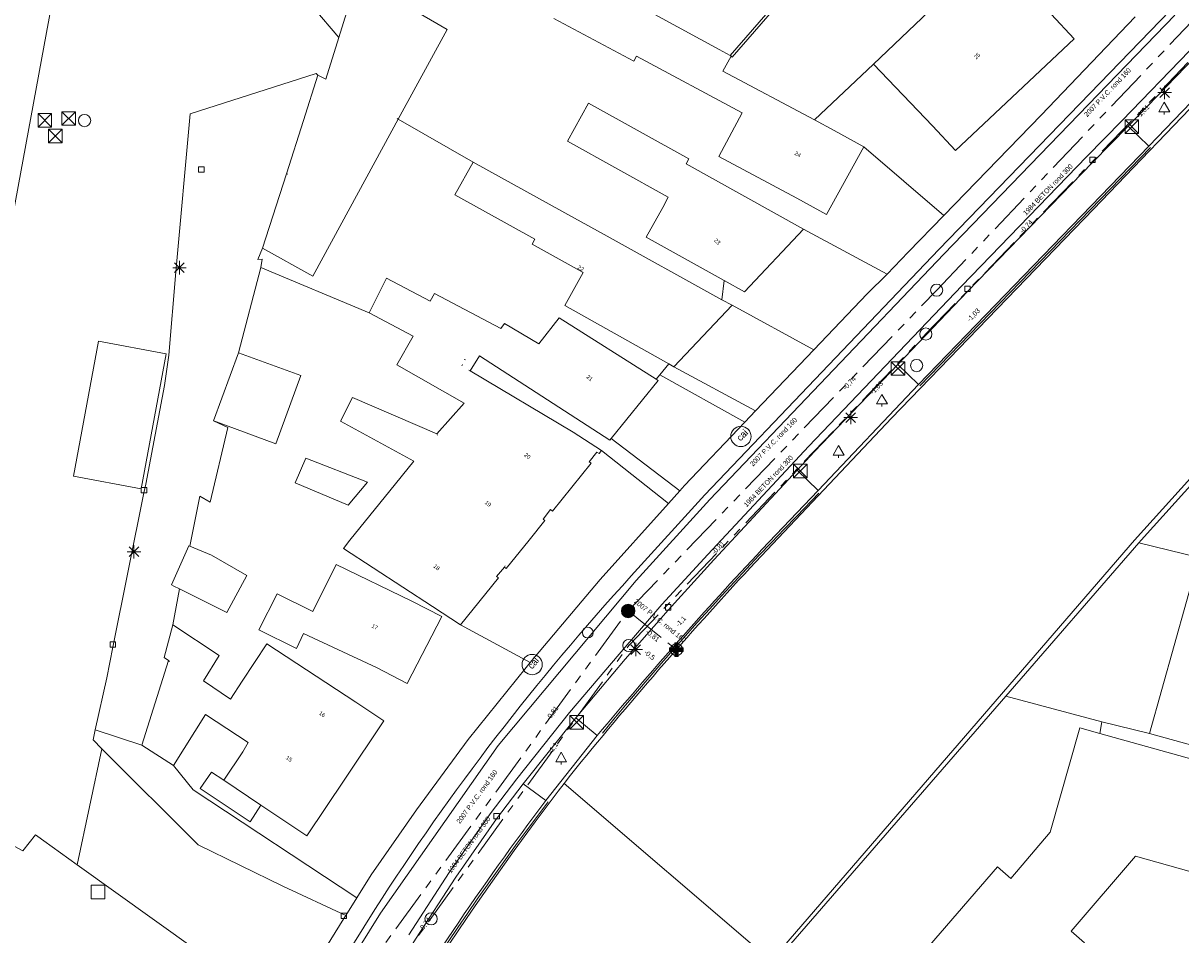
# Model space of a CAD drawing. Header units: millimetres. Extents: x 812 to 183790, y 13 to 580968.
# Tile 14 of 256: x 182502 to 182587, y 580471 to 580538. Entities that reach past the tile are written whole.
import ezdxf

# ---------------------------------------------------------------- set-up
doc = ezdxf.new("R2010")
doc.units = ezdxf.units.MM
doc.header["$LTSCALE"] = 5
for name, pattern in [('DGN1', [336.0003, 0, -336.0003]), ('DGN3', [672.0006, 448.0004, -224.0002]), ('PHANTOM2', [1.25, 0.625, -0.125, 0.125, -0.125, 0.125, -0.125])]:
    doc.linetypes.add(name, pattern=pattern)
for name, color, linetype, lineweight in [('000 BOB begin', 252, 'Continuous', 13), ('000 BOB eind', 252, 'Continuous', 13), ('000 Specificaties_S', 252, 'Continuous', 13), ('025 FIKTIEVE PUT', 252, 'Continuous', 0), ('026 LOZINGSPUNT RWA', 252, 'Continuous', 13), ('046 GEMENGD STELSEL', 252, 'PHANTOM2', 0), ('047 HEMELWATER AFVOER', 252, 'PHANTOM2', 13), ('afsluitpaal', 252, 'Continuous', 9), ('beheer openbare ruimte wegbeheer', 252, 'Continuous', 9), ('boom', 252, 'Continuous', 9), ('brandkraan -put', 252, 'Continuous', 9), ('cai-kast', 252, 'Continuous', 9), ('hek', 252, 'DGN3', 9), ('Hek overige scheiding', 252, 'Continuous', 9), ('hoofdgebouw', 252, 'Continuous', 9), ('huisnummerreeks BGT', 252, 'Continuous', 9), ('inspectie- rioolput', 252, 'Continuous', 9), ('kant muur breder dan 30cm', 252, 'Continuous', 9), ('kant verharding', 252, 'Continuous', 9), ('kolk', 252, 'Continuous', 9), ('lichtmast', 252, 'Continuous', 9), ('maaiveld', 6, 'Continuous', 0), ('N-XX-AL-M', 7, 'Continuous', 0), ('sluitlijn', 252, 'DGN3', 9), ('verkeersbordpaal', 252, 'Continuous', 9)]:
    doc.layers.add(name, color=color, linetype=linetype, lineweight=lineweight)
for name, color, linetype, lineweight, true_color in [('bijgebouw', 1, 'Continuous', 0, 0xff0000), ('Kademuur breder dan 30cm', 1, 'Continuous', 0, 0xff0000), ('kunstwerk', 7, 'Continuous', 13, 0x00a800), ('scheidingsmuur', 1, 'DGN1', 13, 0xff0000)]:
    doc.layers.add(name, color=color, linetype=linetype, lineweight=lineweight, true_color=true_color)
doc.styles.add('Arial Narrow', font='Arial Narrow.shx')
doc.styles.add('NLCS-ISO-M200-T18', font='txt', dxfattribs={"height": 0.36})
doc.styles.add('Styledgn000', font='dgn000.shx')
doc.dimstyles.new('NLCS-M200-T18-PIJL_X_L2_H1', dxfattribs={"dimscale": 0.2, "dimtxt": 0.36, "dimasz": 2, "dimexe": 2, "dimexo": 1, "dimgap": 0.7, "dimtad": 1, "dimzin": 0, "dimdsep": 46, "dimtxsty": 'NLCS-ISO-M200-T18', "dimcen": 0, "dimdle": 2, "dimclrd": 256, "dimclre": 256, "dimclrt": 256, "dimadec": 1, "dimazin": 0, "dimtfac": 1, "dimtofl": 0, "dimtmove": 1, "dimatfit": 0, "dimfxl": 2, "dimfxlon": 1, "dimtfillclr": 254, "dimtolj": 1, "dimtzin": 0, "dimlwd": 18, "dimlwe": 18, "dimarcsym": 0})

# ---------------------------------------------------------------- blocks, each defined once
blk = doc.blocks.new('LANTP21')
at = {"layer": 'lichtmast', "color": 251, "linetype": 'Continuous', "lineweight": 0, "true_color": 0x696969}
for p, q in [((-0.5, 0), (0.5, 0.001)), ((0.354, -0.354), (-0.354, 0.354)), ((-0.354, -0.354), (0.354, 0.354)), ((0, -0.5), (0, 0.5))]:
    blk.add_line(p, q, dxfattribs=at)
blk = doc.blocks.new('HINDER18')
at = {"layer": 'afsluitpaal', "color": 251, "linetype": 'Continuous', "lineweight": 0, "true_color": 0x696969}
for p, q in [((-0.5, 0.5), (0.5, -0.5)), ((0.5, 0.5), (-0.5, -0.5))]:
    blk.add_line(p, q, dxfattribs=at)
at = {"layer": 'afsluitpaal', "color": 251, "linetype": 'Continuous', "lineweight": 0, "true_color": 0x696969, "flags": 128}
blk.add_lwpolyline([(-0.5, 0.5), (0.5, 0.5), (0.5, -0.5), (-0.5, -0.5), (-0.5, 0.5)], dxfattribs=at)
blk = doc.blocks.new('BRANDK4')
at = {"layer": 'brandkraan -put', "color": 251, "linetype": 'Continuous', "lineweight": 0, "true_color": 0x696969}
blk.add_circle((0, 0), 0.4, dxfattribs=at)
blk = doc.blocks.new('BOOM13')
at = {"layer": 'boom', "color": 251, "linetype": 'Continuous', "lineweight": 0, "true_color": 0x696969}
blk.add_line((0, -0.433), (0, -0.233), dxfattribs=at)
at = {"layer": 'boom', "color": 251, "linetype": 'Continuous', "lineweight": 0, "true_color": 0x696969, "flags": 128}
blk.add_lwpolyline([(-0.4, -0.233), (0, 0.467), (0.4, -0.233), (-0.4, -0.233)], dxfattribs=at)
blk = doc.blocks.new('SKOLK82')
at = {"layer": 'kolk', "color": 251, "linetype": 'Continuous', "lineweight": 0, "true_color": 0x696969, "flags": 128}
blk.add_lwpolyline([(-0.2, 0.4), (0.2, 0.4), (0.2, 0), (-0.2, 0), (-0.2, 0.4)], dxfattribs=at)
blk = doc.blocks.new('LANTP56')
at = {"layer": 'lichtmast', "color": 251, "linetype": 'Continuous', "lineweight": 0, "true_color": 0x696969}
for p, q in [((-0.5, 0), (0.5, 0.001)), ((0.354, -0.354), (-0.354, 0.354)), ((-0.354, -0.354), (0.354, 0.354)), ((0, -0.5), (0, 0.5))]:
    blk.add_line(p, q, dxfattribs=at)
blk = doc.blocks.new('LANTP73')
at = {"layer": 'lichtmast', "color": 251, "linetype": 'Continuous', "lineweight": 0, "true_color": 0x696969}
for p, q in [((-0.5, 0), (0.5, 0.001)), ((0.354, -0.354), (-0.354, 0.354)), ((-0.354, -0.354), (0.354, 0.354)), ((0, -0.5), (0, 0.5))]:
    blk.add_line(p, q, dxfattribs=at)
blk = doc.blocks.new('RIOOLP106')
at = {"layer": 'inspectie- rioolput', "color": 251, "linetype": 'Continuous', "lineweight": 0, "true_color": 0x696969}
blk.add_circle((0, 0), 0.9, dxfattribs=at)
blk = doc.blocks.new('HINDER61')
at = {"layer": 'afsluitpaal', "color": 251, "linetype": 'Continuous', "lineweight": 0, "true_color": 0x696969}
for p, q in [((-0.5, 0.5), (0.5, -0.5)), ((0.5, 0.5), (-0.5, -0.5))]:
    blk.add_line(p, q, dxfattribs=at)
at = {"layer": 'afsluitpaal', "color": 251, "linetype": 'Continuous', "lineweight": 0, "true_color": 0x696969, "flags": 128}
blk.add_lwpolyline([(-0.5, 0.5), (0.5, 0.5), (0.5, -0.5), (-0.5, -0.5), (-0.5, 0.5)], dxfattribs=at)
blk = doc.blocks.new('SKOLK316')
at = {"layer": 'kolk', "color": 251, "linetype": 'Continuous', "lineweight": 0, "true_color": 0x696969, "flags": 128}
blk.add_lwpolyline([(-0.2, 0.4), (0.2, 0.4), (0.2, 0), (-0.2, 0), (-0.2, 0.4)], dxfattribs=at)
blk = doc.blocks.new('RIOOLP126')
at = {"layer": 'inspectie- rioolput', "color": 251, "linetype": 'Continuous', "lineweight": 0, "true_color": 0x696969}
blk.add_circle((0, 0), 0.9, dxfattribs=at)
blk = doc.blocks.new('HINDER90')
at = {"layer": 'afsluitpaal', "color": 251, "linetype": 'Continuous', "lineweight": 0, "true_color": 0x696969}
for p, q in [((-0.5, 0.5), (0.5, -0.5)), ((0.5, 0.5), (-0.5, -0.5))]:
    blk.add_line(p, q, dxfattribs=at)
at = {"layer": 'afsluitpaal', "color": 251, "linetype": 'Continuous', "lineweight": 0, "true_color": 0x696969, "flags": 128}
blk.add_lwpolyline([(-0.5, 0.5), (0.5, 0.5), (0.5, -0.5), (-0.5, -0.5), (-0.5, 0.5)], dxfattribs=at)
blk = doc.blocks.new('BOOM263')
at = {"layer": 'boom', "color": 251, "linetype": 'Continuous', "lineweight": 0, "true_color": 0x696969}
blk.add_line((0, -0.433), (0, -0.233), dxfattribs=at)
at = {"layer": 'boom', "color": 251, "linetype": 'Continuous', "lineweight": 0, "true_color": 0x696969, "flags": 128}
blk.add_lwpolyline([(-0.4, -0.233), (0, 0.467), (0.4, -0.233), (-0.4, -0.233)], dxfattribs=at)
blk = doc.blocks.new('HINDER106')
at = {"layer": 'afsluitpaal', "color": 251, "linetype": 'Continuous', "lineweight": 0, "true_color": 0x696969}
for p, q in [((-0.5, 0.5), (0.5, -0.5)), ((0.5, 0.5), (-0.5, -0.5))]:
    blk.add_line(p, q, dxfattribs=at)
at = {"layer": 'afsluitpaal', "color": 251, "linetype": 'Continuous', "lineweight": 0, "true_color": 0x696969, "flags": 128}
blk.add_lwpolyline([(-0.5, 0.5), (0.5, 0.5), (0.5, -0.5), (-0.5, -0.5), (-0.5, 0.5)], dxfattribs=at)
blk = doc.blocks.new('HINDER110')
at = {"layer": 'afsluitpaal', "color": 251, "linetype": 'Continuous', "lineweight": 0, "true_color": 0x696969}
for p, q in [((-0.5, 0.5), (0.5, -0.5)), ((0.5, 0.5), (-0.5, -0.5))]:
    blk.add_line(p, q, dxfattribs=at)
at = {"layer": 'afsluitpaal', "color": 251, "linetype": 'Continuous', "lineweight": 0, "true_color": 0x696969, "flags": 128}
blk.add_lwpolyline([(-0.5, 0.5), (0.5, 0.5), (0.5, -0.5), (-0.5, -0.5), (-0.5, 0.5)], dxfattribs=at)
blk = doc.blocks.new('CAITR30')
at = {"layer": 'cai-kast', "color": 251, "linetype": 'Continuous', "lineweight": 0, "true_color": 0x696969}
blk.add_circle((0.015, 0.018), 0.75, dxfattribs=at)
at = {"layer": 'cai-kast', "color": 251, "linetype": 'Continuous', "lineweight": 0, "true_color": 0x696969, "insert": (0.103, 0.123), "char_height": 0.5, "attachment_point": 5, "rotation": 50.05081, "line_spacing_factor": 0.8, "style": 'Styledgn000'}
blk.add_mtext('{\\C251;cai}', dxfattribs=at)
blk = doc.blocks.new('RIOOLP205')
at = {"layer": 'inspectie- rioolput', "color": 251, "linetype": 'Continuous', "lineweight": 0, "true_color": 0x696969}
blk.add_circle((0, 0), 0.9, dxfattribs=at)
blk = doc.blocks.new('SKOLK556')
at = {"layer": 'kolk', "color": 251, "linetype": 'Continuous', "lineweight": 0, "true_color": 0x696969, "flags": 128}
blk.add_lwpolyline([(-0.2, 0.4), (0.2, 0.4), (0.2, 0), (-0.2, 0), (-0.2, 0.4)], dxfattribs=at)
blk = doc.blocks.new('RIOOLP240')
at = {"layer": 'inspectie- rioolput', "color": 251, "linetype": 'Continuous', "lineweight": 0, "true_color": 0x696969}
blk.add_circle((0, 0), 0.9, dxfattribs=at)
blk = doc.blocks.new('SKOLK685')
at = {"layer": 'kolk', "color": 251, "linetype": 'Continuous', "lineweight": 0, "true_color": 0x696969, "flags": 128}
blk.add_lwpolyline([(-0.2, 0.4), (0.2, 0.4), (0.2, 0), (-0.2, 0), (-0.2, 0.4)], dxfattribs=at)
blk = doc.blocks.new('RIOOLP265')
at = {"layer": 'inspectie- rioolput', "color": 251, "linetype": 'Continuous', "lineweight": 0, "true_color": 0x696969}
blk.add_circle((0, 0), 0.9, dxfattribs=at)
blk = doc.blocks.new('HINDER184')
at = {"layer": 'afsluitpaal', "color": 251, "linetype": 'Continuous', "lineweight": 0, "true_color": 0x696969}
for p, q in [((-0.5, 0.5), (0.5, -0.5)), ((0.5, 0.5), (-0.5, -0.5))]:
    blk.add_line(p, q, dxfattribs=at)
at = {"layer": 'afsluitpaal', "color": 251, "linetype": 'Continuous', "lineweight": 0, "true_color": 0x696969, "flags": 128}
blk.add_lwpolyline([(-0.5, 0.5), (0.5, 0.5), (0.5, -0.5), (-0.5, -0.5), (-0.5, 0.5)], dxfattribs=at)
blk = doc.blocks.new('SKOLK804')
at = {"layer": 'kolk', "color": 251, "linetype": 'Continuous', "lineweight": 0, "true_color": 0x696969, "flags": 128}
blk.add_lwpolyline([(-0.2, 0.4), (0.2, 0.4), (0.2, 0), (-0.2, 0), (-0.2, 0.4)], dxfattribs=at)
blk = doc.blocks.new('LANTP375')
at = {"layer": 'lichtmast', "color": 251, "linetype": 'Continuous', "lineweight": 0, "true_color": 0x696969}
for p, q in [((-0.5, 0), (0.5, 0.001)), ((0.354, -0.354), (-0.354, 0.354)), ((-0.354, -0.354), (0.354, 0.354)), ((0, -0.5), (0, 0.5))]:
    blk.add_line(p, q, dxfattribs=at)
blk = doc.blocks.new('RIOOLP344')
at = {"layer": 'inspectie- rioolput', "color": 251, "linetype": 'Continuous', "lineweight": 0, "true_color": 0x696969}
blk.add_circle((0, 0), 0.9, dxfattribs=at)
blk = doc.blocks.new('PAAL87')
at = {"layer": 'verkeersbordpaal', "color": 251, "linetype": 'Continuous', "lineweight": 0, "true_color": 0x696969}
for p, q in [((-0.5, -0.5), (-0.5, 0.5)), ((-0.5, 0.5), (0.5, 0.5)), ((0.5, -0.5), (0.5, 0.5)), ((-0.5, -0.5), (0.5, -0.5))]:
    blk.add_line(p, q, dxfattribs=at)
blk = doc.blocks.new('SKOLK973')
at = {"layer": 'kolk', "color": 251, "linetype": 'Continuous', "lineweight": 0, "true_color": 0x696969, "flags": 128}
blk.add_lwpolyline([(-0.2, 0.4), (0.2, 0.4), (0.2, 0), (-0.2, 0), (-0.2, 0.4)], dxfattribs=at)
blk = doc.blocks.new('SKOLK975')
at = {"layer": 'kolk', "color": 251, "linetype": 'Continuous', "lineweight": 0, "true_color": 0x696969, "flags": 128}
blk.add_lwpolyline([(-0.2, 0.4), (0.2, 0.4), (0.2, 0), (-0.2, 0), (-0.2, 0.4)], dxfattribs=at)
blk = doc.blocks.new('HINDER261')
at = {"layer": 'afsluitpaal', "color": 251, "linetype": 'Continuous', "lineweight": 0, "true_color": 0x696969}
for p, q in [((-0.5, 0.5), (0.5, -0.5)), ((0.5, 0.5), (-0.5, -0.5))]:
    blk.add_line(p, q, dxfattribs=at)
at = {"layer": 'afsluitpaal', "color": 251, "linetype": 'Continuous', "lineweight": 0, "true_color": 0x696969, "flags": 128}
blk.add_lwpolyline([(-0.5, 0.5), (0.5, 0.5), (0.5, -0.5), (-0.5, -0.5), (-0.5, 0.5)], dxfattribs=at)
blk = doc.blocks.new('CAITR71')
at = {"layer": 'cai-kast', "color": 251, "linetype": 'Continuous', "lineweight": 0, "true_color": 0x696969}
blk.add_circle((0.017, 0.017), 0.75, dxfattribs=at)
at = {"layer": 'cai-kast', "color": 251, "linetype": 'Continuous', "lineweight": 0, "true_color": 0x696969, "insert": (0.113, 0.114), "char_height": 0.5, "attachment_point": 5, "rotation": 45.11983, "line_spacing_factor": 0.8, "style": 'Styledgn000'}
blk.add_mtext('{\\C251;cai}', dxfattribs=at)
blk = doc.blocks.new('BOOM735')
at = {"layer": 'boom', "color": 251, "linetype": 'Continuous', "lineweight": 0, "true_color": 0x696969}
blk.add_line((0, -0.433), (0, -0.233), dxfattribs=at)
at = {"layer": 'boom', "color": 251, "linetype": 'Continuous', "lineweight": 0, "true_color": 0x696969, "flags": 128}
blk.add_lwpolyline([(-0.4, -0.233), (0, 0.467), (0.4, -0.233), (-0.4, -0.233)], dxfattribs=at)
blk = doc.blocks.new('RIOOLP398')
at = {"layer": 'inspectie- rioolput', "color": 251, "linetype": 'Continuous', "lineweight": 0, "true_color": 0x696969}
blk.add_circle((0, 0), 0.9, dxfattribs=at)
blk = doc.blocks.new('LANTP472')
at = {"layer": 'lichtmast', "color": 251, "linetype": 'Continuous', "lineweight": 0, "true_color": 0x696969}
for p, q in [((-0.5, 0), (0.5, 0.001)), ((0.354, -0.354), (-0.354, 0.354)), ((-0.354, -0.354), (0.354, 0.354)), ((0, -0.5), (0, 0.5))]:
    blk.add_line(p, q, dxfattribs=at)
blk = doc.blocks.new('SKOLK1141')
at = {"layer": 'kolk', "color": 251, "linetype": 'Continuous', "lineweight": 0, "true_color": 0x696969, "flags": 128}
blk.add_lwpolyline([(-0.2, 0.4), (0.2, 0.4), (0.2, 0), (-0.2, 0), (-0.2, 0.4)], dxfattribs=at)
blk = doc.blocks.new('BOOM860')
at = {"layer": 'boom', "color": 251, "linetype": 'Continuous', "lineweight": 0, "true_color": 0x696969}
blk.add_line((0, -0.433), (0, -0.233), dxfattribs=at)
at = {"layer": 'boom', "color": 251, "linetype": 'Continuous', "lineweight": 0, "true_color": 0x696969, "flags": 128}
blk.add_lwpolyline([(-0.4, -0.233), (0, 0.467), (0.4, -0.233), (-0.4, -0.233)], dxfattribs=at)
blk = doc.blocks.new('RIOOLP454')
at = {"layer": 'inspectie- rioolput', "color": 251, "linetype": 'Continuous', "lineweight": 0, "true_color": 0x696969}
blk.add_circle((0, 0), 0.9, dxfattribs=at)
blk = doc.blocks.new('*D6827')
at = {"layer": 'Defpoints', "color": 0, "transparency": 16777216}
for p in [(182609.292, 580791.933), (182582.499, 580493.132)]:
    blk.add_point(p, dxfattribs=at)
at = {"layer": 'N-XX-AL-M', "linetype": 'Continuous', "lineweight": 18, "transparency": 16777216}
blk.add_line((182608.864, 580787.159), (182609.257, 580791.534), dxfattribs=at)
at = {"layer": 'N-XX-AL-M', "transparency": 16777216}
blk.add_solid([(182609.323, 580791.528), (182609.19, 580791.54), (182609.292, 580791.933)], dxfattribs=at)
at = {"layer": 'N-XX-AL-M', "transparency": 16777216, "insert": (182609.266, 580788.058), "char_height": 0.36, "attachment_point": 5, "rotation": 264.87596, "style": 'NLCS-ISO-M200-T18'}
blk.add_mtext('\\A1;R300.00', dxfattribs=at)

msp = doc.modelspace()

# ---------------------------------------------------------------- hatches: boundary and pattern name
at = {"layer": '025 FIKTIEVE PUT', "ltscale": 0.5, "extrusion": (0, 0, -1)}
msp.add_hatch(color=256, dxfattribs=at).paths.add_polyline_path([(-182549.937, 580491.408), (-182549.937, 580491.783), (-182550.312, 580491.783), (-182550.312, 580492.033), (-182549.937, 580492.033), (-182549.937, 580492.408), (-182549.687, 580492.408), (-182549.687, 580492.033), (-182549.312, 580492.033), (-182549.312, 580491.783), (-182549.687, 580491.783), (-182549.687, 580491.408)])
at = {"layer": '026 LOZINGSPUNT RWA', "ltscale": 0.5}
h = msp.add_hatch(color=256, dxfattribs=at)
edge = h.paths.add_edge_path()
edge.add_arc((182546.256, 580494.769), 0.5, 0, 360)

# ---------------------------------------------------------------- linework, layer by layer
at = {"layer": '025 FIKTIEVE PUT', "ltscale": 0.5, "flags": 128}
msp.add_lwpolyline([(182549.687, 580491.783), (182549.312, 580491.783), (182549.312, 580492.033), (182549.687, 580492.033), (182549.687, 580492.408), (182549.937, 580492.408), (182549.937, 580492.033), (182550.312, 580492.033), (182550.312, 580491.783), (182549.937, 580491.783), (182549.937, 580491.408), (182549.687, 580491.408), (182549.687, 580491.783)], close=True, dxfattribs=at)
at = {"layer": '026 LOZINGSPUNT RWA', "ltscale": 0.5}
msp.add_circle((182546.256, 580494.769), 0.5, dxfattribs=at)
at = {"layer": '046 GEMENGD STELSEL', "flags": 128}
for points in [[(182568.234, 580515.214), (182587.569, 580535.248)], [(182546.304, 580492.221), (182568.234, 580515.214)], [(182524.171, 580461.69), (182546.304, 580492.221)]]:
    msp.add_lwpolyline(points, dxfattribs=at)
at = {"layer": '047 HEMELWATER AFVOER', "flags": 128}
for points in [[(182569.033, 580518.448), (182595.582, 580546.399)], [(182546.256, 580494.769), (182569.033, 580518.448)], [(182525.405, 580466.252), (182546.256, 580494.769)], [(182546.256, 580494.769), (182549.812, 580491.908)]]:
    msp.add_lwpolyline(points, dxfattribs=at)
at = {"layer": 'beheer openbare ruimte wegbeheer', "color": 251, "lineweight": 0, "true_color": 0x696969}
for points in [[(182569.549, 580521.106), (182586.618, 580538.763)], [(182587.676, 580536.106), (182582.728, 580530.976)], [(182582.728, 580530.976), (182580.099, 580528.291)], [(182580.099, 580528.291), (182570.881, 580518.762)], [(182552.285, 580503.001), (182569.549, 580521.106)], [(182570.881, 580518.762), (182565.733, 580513.37)], [(182565.733, 580513.37), (182559.579, 580506.94)], [(182559.579, 580506.94), (182552.124, 580498.935)], [(182546.855, 580497.022), (182552.285, 580503.001)], [(182552.124, 580498.935), (182548.748, 580495.233)], [(182536.655, 580484.836), (182546.855, 580497.022)], [(182548.748, 580495.233), (182545.586, 580491.585)], [(182545.586, 580491.585), (182541.928, 580487.258)], [(182541.928, 580487.258), (182538.021, 580482.367)], [(182527.968, 580472.455), (182536.655, 580484.836)], [(182538.021, 580482.367), (182536.057, 580479.776)], [(182536.057, 580479.776), (182533.043, 580475.446)], [(182533.043, 580475.446), (182530.051, 580470.844)], [(182522.643, 580463.921), (182527.968, 580472.455)]]:
    msp.add_lwpolyline(points, dxfattribs=at)
at = {"layer": 'bijgebouw', "color": 251, "lineweight": 0, "true_color": 0x696969}
for points in [[(182526.261, 580541.551), (182524.888, 580537.102)], [(182524.888, 580537.102), (182523.938, 580534.024)], [(182523.342, 580534.33), (182522.294, 580530.971)], [(182523.938, 580534.024), (182523.342, 580534.33)], [(182522.294, 580530.971), (182521.025, 580527.05)], [(182525.731, 580524.56), (182529.28, 580531.079)], [(182521.025, 580527.05), (182519.249, 580521.56)], [(182515.649, 580508.791), (182517.493, 580513.822)], [(182515.848, 580508.718), (182515.649, 580508.791)], [(182525.573, 580502.569), (182521.668, 580504.225)], [(182512.535, 580496.696), (182512.719, 580496.604)], [(182512.719, 580496.604), (182513.116, 580496.405)]]:
    msp.add_lwpolyline(points, dxfattribs=at)
at = {"layer": 'bijgebouw', "color": 251, "lineweight": 0, "true_color": 0x696969, "flags": 128}
for points in [[(182529.28, 580531.079), (182532.887, 580537.703), (182526.261, 580541.551)], [(182519.249, 580521.56), (182522.97, 580519.489), (182525.731, 580524.56)], [(182517.493, 580513.822), (182522.073, 580512.143), (182520.229, 580507.112), (182515.848, 580508.718)], [(182521.668, 580504.225), (182522.447, 580506.046), (182527.012, 580504.283), (182525.573, 580502.569)], [(182513.889, 580499.545), (182513.827, 580499.571), (182512.535, 580496.696)], [(182513.116, 580496.405), (182516.622, 580494.648), (182518.094, 580497.383), (182515.481, 580498.882), (182513.889, 580499.545)]]:
    msp.add_lwpolyline(points, dxfattribs=at)
at = {"layer": 'hek', "color": 251, "linetype": 'DGN3', "lineweight": 0, "true_color": 0x696969}
for points in [[(182584.817, 580528.984), (182567.789, 580511.391)], [(182560.322, 580503.474), (182558.7, 580501.762)], [(182540.334, 580480.667), (182538.059, 580477.615)]]:
    msp.add_lwpolyline(points, dxfattribs=at)
for points in [[(182558.7, 580501.762, 0.020683), (182544.345, 580485.745)], [(182538.059, 580477.615, 0.023958), (182526.852, 580460.668)]]:
    msp.add_lwpolyline(points, format="xyb", dxfattribs=at)
at = {"layer": 'Hek overige scheiding', "color": 251, "lineweight": 0, "true_color": 0x696969}
for points in [[(182534.813, 580527.909), (182529.28, 580531.079)], [(182569.568, 580523.972), (182563.65, 580529.04)], [(182565.377, 580519.641), (182559.19, 580522.96)], [(182527.133, 580516.764), (182519.138, 580520.115)], [(182553.337, 580519.154), (182553.173, 580517.743)], [(182559.949, 580514.04), (182553.92, 580517.33)], [(182510.3, 580503.791), (182505.29, 580504.712)], [(182588.38, 580498.72), (182583.956, 580499.792)], [(182533.88, 580493.73), (182539.029, 580490.961)], [(182581.223, 580486.572), (182574.147, 580488.486)]]:
    msp.add_lwpolyline(points, dxfattribs=at)
at = {"layer": 'Hek overige scheiding', "color": 251, "lineweight": 0, "true_color": 0x696969, "flags": 128}
for points in [[(182519.138, 580520.115), (182519.228, 580520.743), (182518.904, 580520.707), (182519.249, 580521.56)], [(182505.29, 580504.712), (182507.143, 580514.678), (182512.153, 580513.757), (182510.3, 580503.791)], [(182519.137, 580480.437), (182518.355, 580479.19), (182514.642, 580481.651), (182515.479, 580482.855), (182516.4, 580482.28)]]:
    msp.add_lwpolyline(points, dxfattribs=at)
at = {"layer": 'hoofdgebouw', "color": 251, "lineweight": 0, "true_color": 0x696969}
for points in [[(182503.311, 580537.472), (182508.101, 580563.296)], [(182564.362, 580535.143), (182573.081, 580543.447)], [(182498.697, 580512.601), (182503.311, 580537.472)], [(182553.856, 580535.726), (182553.252, 580534.625)], [(182553.838, 580535.741), (182553.774, 580535.776)], [(182553.838, 580535.741), (182553.856, 580535.726)], [(182553.252, 580534.625), (182560.005, 580531.018)], [(182568.71, 580530.57), (182564.362, 580535.143)], [(182560.005, 580531.018), (182561.46, 580530.24)], [(182561.46, 580530.24), (182563.65, 580529.04)], [(182533.456, 580525.488), (182534.813, 580527.909)], [(182544.48, 580522.55), (182553.173, 580517.743)], [(182553.173, 580517.743), (182553.92, 580517.33)], [(182530.368, 580515.041), (182527.133, 580516.764)], [(182553.92, 580517.33), (182549.63, 580512.8)], [(182534.584, 580512.497), (182535.281, 580513.605)], [(182544.9, 580507.38), (182535.281, 580513.605)], [(182542.18, 580507.96), (182534.584, 580512.497)], [(182549.246, 580513.015), (182549.63, 580512.8)], [(182545.004, 580507.509), (182548.47, 580511.79)], [(182548.331, 580511.878), (182548.47, 580511.79)], [(182532.13, 580507.845), (182534.142, 580510.1)], [(182542.18, 580507.96), (182544.28, 580506.61)], [(182544.9, 580507.38), (182545.004, 580507.509)], [(182525.708, 580499.999), (182528.664, 580503.645)], [(182584.75, 580485.73), (182588.38, 580498.72)], [(182531.8, 580495.09), (182533.88, 580493.73)], [(182512.644, 580493.748), (182511.983, 580491.334)], [(182512.311, 580491.104), (182510.346, 580484.849)], [(182511.983, 580491.334), (182512.311, 580491.104)], [(182510.346, 580484.849), (182512.679, 580483.346)], [(182516.4, 580482.28), (182517.8, 580484.36)], [(182519.137, 580480.437), (182516.4, 580482.28)]]:
    msp.add_lwpolyline(points, dxfattribs=at)
at = {"layer": 'hoofdgebouw', "color": 251, "lineweight": 0, "true_color": 0x696969, "flags": 128}
for points in [[(182542.619, 580541.889), (182552.975, 580536.214), (182553.774, 580535.776)], [(182558.71, 580525.23), (182552.937, 580528.314), (182554.663, 580531.546), (182546.863, 580535.714), (182546.671, 580535.355), (182540.767, 580538.509)], [(182568.71, 580530.57), (182570.42, 580528.75), (182579.19, 580537), (182577.48, 580538.82)], [(182548.8, 580524.56), (182549.217, 580525.31), (182541.766, 580529.451), (182543.327, 580532.261), (182550.735, 580528.144), (182550.529, 580527.773), (182559.19, 580522.96)], [(182563.65, 580529.04), (182560.9, 580524.03), (182558.71, 580525.23)], [(182534.813, 580527.909), (182542.3, 580523.76), (182544.48, 580522.55)], [(182533.456, 580525.488), (182539.371, 580522.21), (182539.166, 580521.84), (182542.931, 580519.754), (182541.564, 580517.308), (182549.246, 580513.015)], [(182553.337, 580519.154), (182547.58, 580522.37), (182548.8, 580524.56)], [(182559.19, 580522.96), (182554.83, 580518.32), (182553.337, 580519.154)], [(182527.133, 580516.764), (182528.406, 580519.327), (182531.632, 580517.633), (182531.959, 580518.214), (182536.863, 580515.631)], [(182536.863, 580515.631), (182537.133, 580515.976), (182539.665, 580514.483), (182541.156, 580516.4), (182548.331, 580511.878)], [(182534.142, 580510.1), (182529.169, 580512.948), (182530.368, 580515.041)], [(182528.664, 580503.645), (182530.434, 580505.828), (182525.013, 580508.766), (182525.893, 580510.535), (182532.13, 580507.845)], [(182544.28, 580506.61), (182544.1, 580506.38), (182543.95, 580506.49), (182543.38, 580505.78), (182543.52, 580505.67), (182540.67, 580502.14), (182540.53, 580502.25)], [(182540.53, 580502.25), (182539.97, 580501.55), (182540.11, 580501.45), (182538.942, 580499.999)], [(182531.8, 580495.09), (182525.228, 580499.367), (182525.708, 580499.999)], [(182537.11, 580498.01), (182537.25, 580497.9), (182538.942, 580499.999)], [(182521.757, 580492.002), (182518.983, 580493.367), (182520.347, 580496.039), (182522.969, 580494.727), (182524.701, 580498.207), (182530.29, 580495.5)], [(182533.88, 580493.73), (182536.68, 580497.2), (182536.54, 580497.31), (182537.11, 580498.01)], [(182527.73, 580490.56), (182529.94, 580489.41), (182532.5, 580494.36), (182530.29, 580495.5)], [(182517.754, 580489.574), (182516.903, 580488.264), (182514.893, 580489.598), (182516.056, 580491.474), (182512.644, 580493.748)], [(182527.73, 580490.56), (182522.283, 580493.111), (182521.757, 580492.002)], [(182517.754, 580489.574), (182519.577, 580492.341), (182526.14, 580488.04)], [(182526.14, 580488.04), (182528.21, 580486.65), (182525.329, 580482.351)], [(182512.679, 580483.346), (182515.049, 580487.119), (182515.827, 580486.606)], [(182517.8, 580484.36), (182518.19, 580485.044), (182515.827, 580486.606)], [(182572.71, 580461.93), (182566.31, 580467.53), (182573.51, 580475.87), (182574.5, 580475.02), (182577.41, 580478.43), (182579.59, 580486.14), (182581.079, 580485.724)], [(182581.079, 580485.724), (182591.4, 580482.84), (182589.21, 580475.12), (182583.7, 580476.67), (182578.95, 580471.13), (182579.95, 580470.26)], [(182638.923, 580470.862), (182614.11, 580477.59), (182584.75, 580485.73)], [(182525.329, 580482.351), (182522.52, 580478.16), (182519.137, 580480.437)]]:
    msp.add_lwpolyline(points, dxfattribs=at)
at = {"layer": 'Kademuur breder dan 30cm', "color": 251, "lineweight": 0, "true_color": 0x696969, "flags": 128}
msp.add_lwpolyline([(182555.267, 580497.959), (182565.702, 580508.993), (182580.613, 580524.427), (182589.502, 580533.683)], dxfattribs=at)
msp.add_lwpolyline([(182555.267, 580497.959), (182565.702, 580508.993), (182580.613, 580524.427), (182589.502, 580533.683)], dxfattribs=at)
at = {"layer": 'Kademuur breder dan 30cm', "color": 251, "lineweight": 0, "true_color": 0x696969}
msp.add_lwpolyline([(182555.267, 580497.959, 0.016432), (182541.992, 580482.638)], format="xyb", dxfattribs=at)
msp.add_lwpolyline([(182555.267, 580497.959, 0.016432), (182541.992, 580482.638)], format="xyb", dxfattribs=at)
at = {"layer": 'kant muur breder dan 30cm', "color": 251, "lineweight": 0, "true_color": 0x696969}
msp.add_lwpolyline([(182553.774, 580535.776), (182561.847, 580545.084)], dxfattribs=at)
at = {"layer": 'kant muur breder dan 30cm', "color": 251, "lineweight": 0, "true_color": 0x696969, "flags": 128}
msp.add_lwpolyline([(182561.847, 580545.084), (182561.998, 580544.952), (182553.933, 580535.658), (182553.856, 580535.726)], dxfattribs=at)
at = {"layer": 'kant verharding', "color": 251, "lineweight": 0, "true_color": 0x696969}
for points in [[(182608.42, 580559.595), (182610.139, 580558.211), (182602.667, 580548.937, -0.027007), (182589.66, 580534.246), (182584.705, 580529.088)], [(182543.971, 580485.563, -0.014236), (182556.132, 580499.315), (182560.283, 580503.671), (182567.691, 580511.483), (182584.705, 580529.088), (182583.159, 580530.558)], [(182540.172, 580480.781, 0.025505), (182526.978, 580461.242)]]:
    msp.add_lwpolyline(points, format="xyb", dxfattribs=at)
at = {"layer": 'kant verharding', "color": 251, "lineweight": 0, "true_color": 0x696969, "flags": 128}
for points in [[(182525.196, 580550.982), (182525.166, 580550.816), (182522.765, 580551.261), (182521.122, 580541.56), (182523.049, 580539.27), (182524.888, 580537.102)], [(182583.686, 580538.621), (182576.738, 580531.362), (182569.568, 580523.972), (182566.934, 580521.257), (182565.377, 580519.641), (182563.896, 580518.169), (182559.949, 580514.04), (182558.892, 580512.935), (182555.665, 580509.547), (182554.862, 580508.704), (182550.419, 580504.039), (182550.065, 580503.644), (182545.004, 580507.509)], [(182504.698, 580425.429), (182508.567, 580432.774), (182513.186, 580441.11), (182520.069, 580453.29), (182525.402, 580462.183), (182527.687, 580465.942), (182530.557, 580470.522), (182533.541, 580475.112), (182536.543, 580479.424), (182538.495, 580481.999), (182542.392, 580486.878), (182546.042, 580491.195), (182549.197, 580494.835), (182552.566, 580498.529), (182558.741, 580505.16), (182560.016, 580506.529), (182566.167, 580512.956), (182571.314, 580518.347), (182580.529, 580527.873), (182583.159, 580530.558), (182588.103, 580535.684)], [(182544.28, 580506.61), (182549.227, 580502.71), (182544.188, 580497.094), (182539.029, 580490.961), (182538.726, 580490.601), (182534.431, 580485.287), (182530.633, 580480.094), (182527.284, 580475.28), (182526.219, 580473.591), (182525.397, 580472.287)], [(182480.969, 580465.879), (182480.129, 580470.02), (182481.546, 580471.139), (182486.956, 580475.411), (182494.092, 580481.092), (182501.549, 580477.046), (182502.486, 580478.236), (182505.567, 580476.029), (182517.16, 580467.722), (182520.81, 580465.073)]]:
    msp.add_lwpolyline(points, dxfattribs=at)
for points in [[(182586.256, 580539.108), (182569.189, 580521.453), (182551.919, 580503.342), (182546.479, 580497.351, 0.04253), (182527.552, 580472.732), (182522.221, 580464.188), (182521.509, 580463.047), (182511.327, 580445.326), (182503.628, 580431.382), (182496.444, 580417.434, 0.024775), (182485.314, 580390.628), (182478.777, 580372.96), (182476.097, 580365.162), (182471.541, 580351.022), (182469.35, 580343.666), (182465.937, 580332.101), (182464.334, 580327.386), (182464.296, 580327.281), (182459.438, 580313.699), (182459.042, 580312.272), (182455.21, 580301.164)], [(182493.102, 580414.108, -0.02017), (182505.382, 580437.914), (182508.942, 580444.369), (182511.094, 580448.271), (182517.063, 580458.807), (182520.81, 580465.073), (182520.896, 580465.022), (182525.255, 580472.06), (182525.397, 580472.287), (182520.745, 580474.435), (182514.498, 580477.489), (182507.389, 580484.598), (182506.745, 580485.242), (182506.906, 580485.98), (182507.75, 580489.84), (182508.208, 580492.083), (182510.503, 580503.483), (182510.648, 580504.117), (182512.027, 580511.419), (182512.334, 580513.653), (182512.867, 580519.813), (182513.904, 580531.48), (182523.227, 580534.434)]]:
    msp.add_lwpolyline(points, format="xyb", dxfattribs=at)
at = {"layer": 'kant verharding', "color": 251, "lineweight": 0, "true_color": 0x696969}
for points in [[(182560.005, 580531.018), (182564.362, 580535.143)], [(182549.246, 580513.015), (182548.583, 580512.191), (182548.331, 580511.878)], [(182555.665, 580509.547), (182549.63, 580512.8)], [(182566.167, 580512.956), (182567.691, 580511.483)], [(182548.583, 580512.191), (182554.862, 580508.704)], [(182560.283, 580503.671), (182558.741, 580505.16)], [(182550.065, 580503.644), (182549.227, 580502.71)], [(182542.392, 580486.878), (182543.971, 580485.563), (182540.172, 580480.781), (182538.495, 580481.999)], [(182581.079, 580485.724), (182581.223, 580486.572), (182584.75, 580485.73)]]:
    msp.add_lwpolyline(points, dxfattribs=at)
at = {"layer": 'kunstwerk', "color": 251, "lineweight": 0, "true_color": 0x696969, "flags": 128}
for points in [[(182584.135, 580499.999), (182596.245, 580513.409), (182597.56, 580514.409)], [(182574.147, 580488.486), (182554.702, 580466.073), (182554.63, 580465.971)]]:
    msp.add_lwpolyline(points, dxfattribs=at)
at = {"layer": 'kunstwerk', "color": 251, "lineweight": 0, "true_color": 0x696969}
for points in [[(182583.956, 580499.792), (182574.147, 580488.486)], [(182584.135, 580499.999), (182583.956, 580499.792)]]:
    msp.add_lwpolyline(points, dxfattribs=at)
at = {"layer": 'maaiveld', "color": 251, "lineweight": 0, "true_color": 0x696969, "flags": 128}
for points in [[(182703.452, 580668.004), (182700.982, 580664.273), (182694.596, 580654.935), (182686.667, 580643.579), (182678.99, 580632.068), (182673.268, 580623.08), (182666.31, 580612.223), (182662.701, 580606.466), (182650.741, 580587.58), (182641.88, 580574.353), (182632.816, 580561.179), (182625.349, 580550.276), (182616.287, 580537.406), (182607.856, 580526.866), (182602.302, 580519.806), (182599.271, 580516.328), (182595.582, 580513.211), (182583.644, 580500)], [(182527.228, 580461.083), (182528.512, 580463.173), (182529.845, 580465.294), (182531.115, 580467.269), (182532.424, 580469.261), (182534.314, 580472.063), (182534.961, 580473.003), (182536.235, 580474.825), (182537.839, 580477.07), (182539.393, 580479.194), (182541.093, 580481.462), (182541.527, 580482.032)], [(182527.228, 580461.083), (182528.512, 580463.173), (182529.845, 580465.294), (182531.115, 580467.269), (182532.424, 580469.261), (182534.314, 580472.063), (182534.961, 580473.003), (182536.235, 580474.825), (182537.839, 580477.07), (182539.393, 580479.194), (182541.093, 580481.462), (182541.527, 580482.032)]]:
    msp.add_lwpolyline(points, dxfattribs=at)
at = {"layer": 'maaiveld', "color": 251, "lineweight": 0, "true_color": 0x696969}
for points in [[(182583.644, 580500), (182556.822, 580468.933)], [(182541.527, 580482.032), (182541.992, 580482.638)], [(182541.527, 580482.032), (182541.992, 580482.638)], [(182556.822, 580468.933), (182541.527, 580482.032)]]:
    msp.add_lwpolyline(points, dxfattribs=at)
at = {"layer": 'scheidingsmuur', "color": 251, "lineweight": 0, "ltscale": 0.1, "true_color": 0x696969, "flags": 128}
for points in [[(182529.28, 580531.079), (182523.998, 580534.129), (182523.938, 580534.024)], [(182532.13, 580507.845), (182532.19, 580507.68), (182540.629, 580502.374), (182540.53, 580502.25)], [(182537.11, 580498.01), (182537.287, 580498.228), (182528.664, 580503.645)], [(182512.311, 580491.104), (182512.548, 580490.918), (182525.329, 580482.351)]]:
    msp.add_lwpolyline(points, dxfattribs=at)
at = {"layer": 'scheidingsmuur', "color": 251, "lineweight": 0, "ltscale": 0.1, "true_color": 0x696969}
for points in [[(182521.025, 580527.05), (182525.731, 580524.56)], [(182534.233, 580513.3), (182530.368, 580515.041)], [(182533.965, 580512.867), (182534.233, 580513.3)], [(182534.584, 580512.497), (182533.965, 580512.867)]]:
    msp.add_lwpolyline(points, dxfattribs=at)
at = {"layer": 'sluitlijn', "color": 251, "lineweight": 0, "true_color": 0x696969}
for points in [[(182523.227, 580534.434), (182523.342, 580534.33)], [(182519.138, 580520.115), (182517.493, 580513.822)], [(182516.693, 580508.301), (182515.382, 580502.804)], [(182515.649, 580508.791), (182516.693, 580508.301)], [(182513.889, 580499.545), (182514.624, 580503.238)], [(182514.624, 580503.238), (182515.382, 580502.804)], [(182512.644, 580493.748), (182513.116, 580496.405)], [(182510.346, 580484.849), (182506.906, 580485.98)], [(182507.389, 580484.598), (182505.567, 580476.029)], [(182514.127, 580481.547), (182512.679, 580483.346)], [(182526.219, 580473.591), (182514.127, 580481.547)]]:
    msp.add_lwpolyline(points, dxfattribs=at)

# ---------------------------------------------------------------- block references
at = {"color": 251, "linetype": 'Continuous', "lineweight": 0, "true_color": 0x696969}
for name, p in [('LANTP21', (182585.856, 580533.039)), ('BOOM263', (182585.835, 580531.855)), ('HINDER184', (182503.182, 580530.981)), ('HINDER61', (182504.945, 580531.124)), ('HINDER106', (182503.966, 580529.828)), ('HINDER110', (182583.434, 580530.513)), ('SKOLK556', (182580.529, 580527.873)), ('SKOLK685', (182514.736, 580527.157)), ('LANTP472', (182513.123, 580520.109)), ('SKOLK804', (182571.314, 580518.347)), ('HINDER18', (182566.178, 580512.662)), ('BOOM860', (182564.987, 580510.289)), ('LANTP56', (182562.686, 580509.045)), ('CAITR71', (182554.56, 580507.631)), ('BOOM13', (182561.79, 580506.504)), ('HINDER90', (182558.961, 580505.105)), ('SKOLK82', (182510.503, 580503.483)), ('LANTP73', (182509.764, 580499.135)), ('SKOLK975', (182549.197, 580494.835)), ('BRANDK4', (182543.27, 580493.17)), ('SKOLK316', (182508.208, 580492.083)), ('LANTP375', (182546.815, 580491.917)), ('CAITR30', (182539.15, 580490.793)), ('HINDER261', (182542.456, 580486.548)), ('BOOM735', (182541.301, 580483.862)), ('SKOLK1141', (182536.543, 580479.424)), ('PAAL87', (182507.107, 580474.009)), ('SKOLK973', (182525.255, 580472.06))]:
    msp.add_blockref(name, p, dxfattribs=at)
at = {"color": 251, "linetype": 'Continuous', "lineweight": 0, "true_color": 0x696969, "xscale": 0.5, "yscale": 0.5}
for name, p in [('RIOOLP454', (182506.12, 580530.97)), ('RIOOLP398', (182569.03, 580518.45)), ('RIOOLP126', (182568.23, 580515.21)), ('RIOOLP205', (182567.55, 580512.88)), ('RIOOLP344', (182546.26, 580494.77)), ('RIOOLP240', (182546.3, 580492.22)), ('RIOOLP106', (182549.812, 580491.908)), ('RIOOLP265', (182531.7, 580472.03))]:
    msp.add_blockref(name, p, dxfattribs=at)

# ---------------------------------------------------------------- texts
at = {"layer": '000 BOB begin', "char_height": 0.36, "attachment_point": 5, "line_spacing_factor": 0.6, "style": 'Arial Narrow'}
for s, insert, rotation in [('-0,74', (182575.663, 580523.134), 46.40958), ('-1,03', (182571.77, 580516.602), 45.83662), ('-0,81', (182552.922, 580499.418), 45.83662), ('-1,1', (182550.166, 580493.98), 46.40958), ('-0,81', (182548.04, 580492.924), 321.03887), ('-0,74', (182531.261, 580471.612), 53.85803)]:
    msp.add_mtext(s, dxfattribs=dict(at, insert=insert, rotation=rotation))
at = {"layer": '000 BOB eind', "char_height": 0.36, "attachment_point": 5, "line_spacing_factor": 0.6, "style": 'Arial Narrow'}
for s, insert, rotation in [('-1,01', (182584.272, 580531.628), 45.83662), ('-0,74', (182562.607, 580511.566), 45.83662), ('-1,03', (182564.613, 580511.225), 46.40958), ('-0,5', (182547.818, 580491.494), 321.03887), ('-0,81', (182540.669, 580487.213), 53.85803), ('-1,1', (182540.743, 580484.646), 53.85803)]:
    msp.add_mtext(s, dxfattribs=dict(at, insert=insert, rotation=rotation))
at = {"layer": '000 Specificaties_S', "char_height": 0.36, "attachment_point": 5, "line_spacing_factor": 0.6, "style": 'Arial Narrow'}
for s, insert, rotation in [('2007 P.V.C. rond 160', (182581.644, 580533.056), 46.4736), ('1984 BETON rond 300', (182577.244, 580525.87), 46.01718), ('2007 P.V.C. rond 160', (182556.987, 580507.247), 46.11233), ('1984 BETON rond 300', (182556.605, 580504.349), 46.35552), ('2007 P.V.C. rond 160', (182548.611, 580494.051), 321.18139), ('2007 P.V.C. rond 160', (182535.09, 580481.051), 53.82655), ('1984 BETON rond 300', (182534.497, 580477.496), 54.06032)]:
    msp.add_mtext(s, dxfattribs=dict(at, insert=insert, rotation=rotation))
at = {"layer": 'huisnummerreeks BGT', "color": 251, "linetype": 'Continuous', "lineweight": 0, "true_color": 0x696969, "char_height": 0.3, "attachment_point": 5, "line_spacing_factor": 0.8, "style": 'Styledgn000'}
for s, insert, rotation in [('{\\C251;25}', (182572.005, 580535.732), 43.2), ('{\\C251;24}', (182558.776, 580528.485), 331.3), ('{\\C251;23}', (182552.833, 580522.036), 316.8), ('{\\C251;22}', (182542.757, 580520.067), 331), ('{\\C251;21}', (182543.408, 580511.966), 321.1), ('{\\C251;20}', (182538.812, 580506.206), 321.1), ('{\\C251;19}', (182535.905, 580502.686), 321.2), ('{\\C251;18}', (182532.11, 580497.992), 321.1), ('{\\C251;17}', (182527.543, 580493.593), 332.7), ('{\\C251;16}', (182523.657, 580487.137), 326.2), ('{\\C251;15}', (182521.219, 580483.857), 326)]:
    msp.add_mtext(s, dxfattribs=dict(at, insert=insert, rotation=rotation))

# ---------------------------------------------------------------- dimensions: what is measured, and where the dimension line sits
at = {"layer": 'N-XX-AL-M'}
dim = msp.add_radius_dim(center=(182582.499, 580493.132), mpoint=(182609.292, 580791.933), dimstyle='NLCS-M200-T18-PIJL_X_L2_H1', dxfattribs=at)
dim.commit()
dim.dimension.update_dxf_attribs({"geometry": '*D6827', "text_midpoint": (182608.948, 580788.087), "dimtype": 164})

doc.saveas('drawing.dxf')
